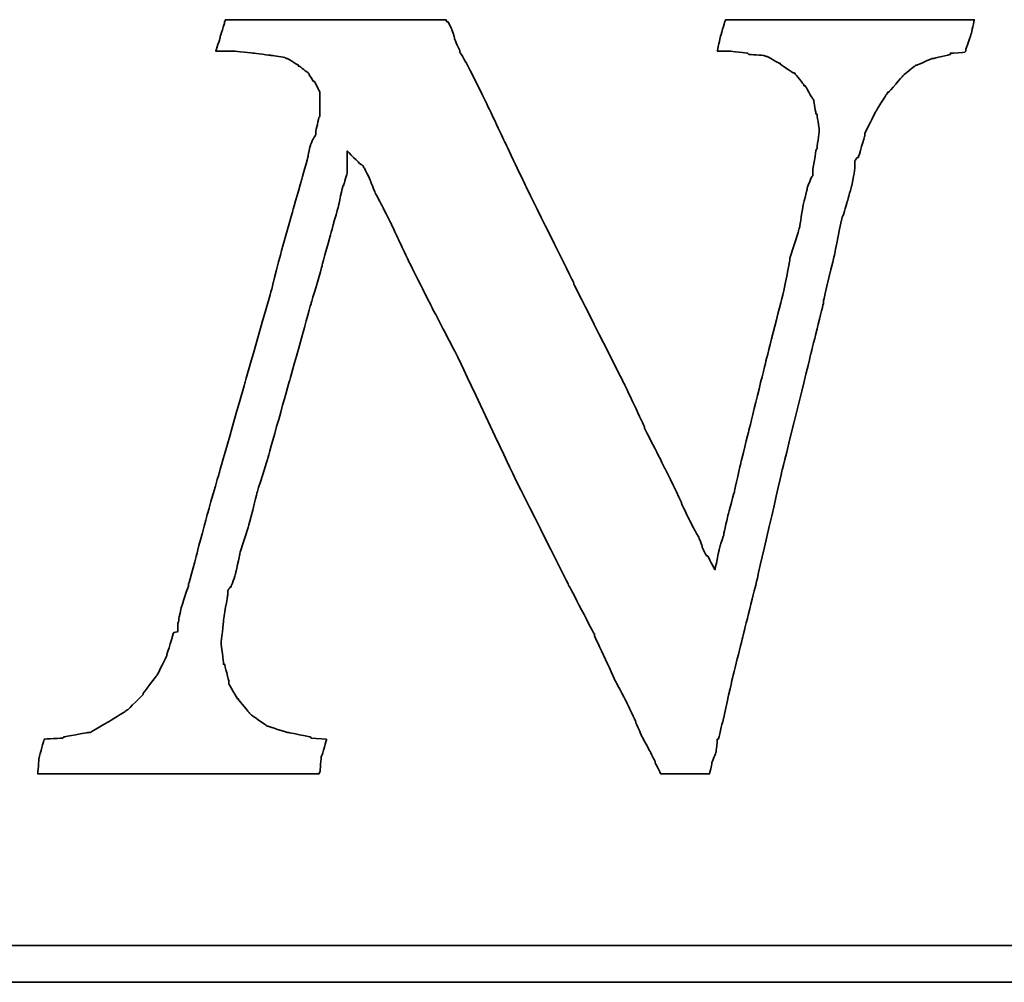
# Model space of a CAD drawing. Header units: millimetres. Extents: x 399 to 568, y 443 to 549.
# Tile 46 of 49: x 543.49 to 545.54, y 505.84 to 507.84. Entities that reach past the tile are written whole.
import ezdxf

# ---------------------------------------------------------------- set-up
doc = ezdxf.new("R2010")
doc.units = ezdxf.units.MM
doc.header["$LTSCALE"] = 0.1
doc.layers.add('DIM', color=4, linetype='CONTINUOUS')
doc.layers.add('layer 1', color=7, linetype='CONTINUOUS')

# ---------------------------------------------------------------- blocks, each defined once
blk = doc.blocks.new('TBI MOTION logo(完整正式版)')
at = {"layer": 'layer 1', "color": 22, "lineweight": 35}
for points, knots in [([(58.92625, -7.91875), (58.92625, -7.91875), (58.58625, -7.89375), (58.58625, -7.89375), (58.58625, -7.89375), (58.58625, -7.89375), (58.56625, -7.87125), (58.56625, -7.87125), (58.56625, -7.87125), (58.56625, -7.87125), (58.08375, -7.77375), (58.08375, -7.77375), (58.08375, -7.77375), (58.08375, -7.77375), (58.06125, -7.77375), (58.06125, -7.77375), (58.06125, -7.77375), (58.06125, -7.77375), (57.62625, -7.63125), (57.62625, -7.63125), (57.62625, -7.63125), (57.62625, -7.63125), (57.60625, -7.63125), (57.60625, -7.63125), (57.60625, -7.63125), (57.60625, -7.63125), (57.58125, -7.60625), (57.58125, -7.60625), (57.58125, -7.60625), (57.58125, -7.60625), (57.26625, -7.38875), (57.26625, -7.38875), (57.26625, -7.38875), (57.26625, -7.38875), (57.24625, -7.36875), (57.24625, -7.36875), (57.24625, -7.36875), (57.24625, -7.36875), (57.22125, -7.34375), (57.22125, -7.34375), (57.22125, -7.34375), (57.22125, -7.34375), (56.98125, -7.05375), (56.98125, -7.05375), (56.98125, -7.05375), (56.98125, -7.05375), (56.98125, -7.02875), (56.98125, -7.02875), (56.98125, -7.02875), (56.98125, -7.02875), (56.95625, -7.02875), (56.95625, -7.02875), (56.95625, -7.02875), (56.95625, -7.02875), (56.76625, -6.69625), (56.76625, -6.69625), (56.76625, -6.69625), (56.76625, -6.69625), (56.76625, -6.67125), (56.76625, -6.67125), (56.76625, -6.67125), (56.76625, -6.67125), (56.76625, -6.64875), (56.76625, -6.64875), (56.76625, -6.64875), (56.76625, -6.64875), (56.67125, -6.26375), (56.67125, -6.26375), (56.67125, -6.26375), (56.67125, -6.26375), (56.64625, -6.26375), (56.64625, -6.26375), (56.64625, -6.26375), (56.64625, -6.26375), (56.64625, -6.23875), (56.64625, -6.23875), (56.64625, -6.23875), (56.64625, -6.23875), (56.59625, -5.80875), (56.59625, -5.80875), (56.59625, -5.80875), (56.59625, -5.80875), (56.59625, -5.78375), (56.59625, -5.78375), (56.59625, -5.78375), (56.59625, -5.78375), (56.64625, -5.30375), (56.64625, -5.30375), (56.64625, -5.30375), (56.64625, -5.30375), (56.64625, -5.27875), (56.64625, -5.27875), (56.64625, -5.27875), (56.64625, -5.27875), (56.74125, -4.72875), (56.74125, -4.72875), (56.74125, -4.72875), (56.74125, -4.72875), (56.74125, -4.67875), (56.74125, -4.67875), (56.74125, -4.67875), (56.74125, -4.67875), (56.74125, -4.63375), (56.74125, -4.63375), (56.74125, -4.63375), (56.74125, -4.63375), (56.79125, -4.55875), (56.79125, -4.55875), (56.79125, -4.55875), (56.79125, -4.55875), (56.81125, -4.55875), (56.81125, -4.55875), (56.81125, -4.55875), (56.81125, -4.55875), (56.91125, -4.27375), (56.91125, -4.27375), (56.91125, -4.27375), (56.91125, -4.27375), (57.00625, -3.83874), (57.00625, -3.83874), (57.00625, -3.83874), (57.00625, -3.83874), (57.00625, -3.81374), (57.00625, -3.81374), (57.00625, -3.81374), (57.00625, -3.81374), (57.19875, -3.21374), (57.19875, -3.21374), (57.19875, -3.21374), (57.19875, -3.21374), (57.38625, -2.49625), (57.38625, -2.49625), (57.38625, -2.49625), (57.38625, -2.49625), (57.38625, -2.47374), (57.38625, -2.47374), (57.38625, -2.47374), (57.38625, -2.47374), (57.62625, -1.70375), (57.62625, -1.70375), (57.62625, -1.70375), (57.62625, -1.70375), (58.10625, 0.00125), (58.10625, 0.00125), (58.10625, 0.00125), (58.10625, 0.00125), (58.58625, 1.72625), (58.58625, 1.72625), (58.58625, 1.72625), (58.58625, 1.72625), (58.82625, 2.54125), (58.82625, 2.54125), (58.82625, 2.54125), (58.82625, 2.54125), (58.82625, 2.56374), (58.82625, 2.56374), (58.82625, 2.56374), (58.82625, 2.56374), (59.02125, 3.26125), (59.02125, 3.26125), (59.02125, 3.26125), (59.02125, 3.26125), (59.18625, 3.86125), (59.18625, 3.86125), (59.18625, 3.86125), (59.18625, 3.86125), (59.28625, 4.31875), (59.28625, 4.31875), (59.28625, 4.31875), (59.28625, 4.31875), (59.30625, 4.31875), (59.30625, 4.31875), (59.30625, 4.31875), (59.30625, 4.31875), (59.30625, 4.34125), (59.30625, 4.34125), (59.30625, 4.34125), (59.30625, 4.34125), (59.38125, 4.60625), (59.38125, 4.60625), (59.38125, 4.60625), (59.38125, 4.60625), (59.38125, 4.65125), (59.38125, 4.65125), (59.38125, 4.65125), (59.38125, 4.65125), (59.38125, 5.08625), (59.38125, 5.08625), (59.38125, 5.08625), (59.38125, 5.08625), (59.66625, 4.79624), (59.66625, 4.79624), (59.66625, 4.79624), (59.66625, 4.79624), (59.74125, 4.75124), (59.74125, 4.75124), (59.74125, 4.75124), (59.74125, 4.75124), (59.74125, 4.72624), (59.74125, 4.72624), (59.74125, 4.72624), (59.74125, 4.72624), (59.76125, 4.70124), (59.76125, 4.70124), (59.76125, 4.70124), (59.76125, 4.70124), (59.81125, 4.60625), (59.81125, 4.60625), (59.81125, 4.60625), (59.81125, 4.60625), (59.90625, 4.41125), (59.90625, 4.41125), (59.90625, 4.41125), (59.90625, 4.41125), (59.90625, 4.39125), (59.90625, 4.39125), (59.90625, 4.39125), (59.90625, 4.39125), (60.00375, 4.15124), (60.00375, 4.15124), (60.00375, 4.15124), (60.00375, 4.15124), (60.14625, 3.88374), (60.14625, 3.88374), (60.14625, 3.88374), (60.14625, 3.88374), (60.34125, 3.50124), (60.34125, 3.50124), (60.34125, 3.50124), (60.34125, 3.50124), (60.53125, 3.09125), (60.53125, 3.09125), (60.53125, 3.09125), (60.53125, 3.09125), (60.74625, 2.63625), (60.74625, 2.63625), (60.74625, 2.63625), (60.74625, 2.63625), (61.25125, 1.63124), (61.25125, 1.63124), (61.25125, 1.63124), (61.25125, 1.63124), (61.85125, 0.47625), (61.85125, 0.47625), (61.85125, 0.47625), (61.85125, 0.47625), (63.02625, -2.01874), (63.02625, -2.01874), (63.02625, -2.01874), (63.02625, -2.01874), (64.27625, -4.51374), (64.27625, -4.51374), (64.27625, -4.51374), (64.27625, -4.51374), (64.85125, -5.61375), (64.85125, -5.61375), (64.85125, -5.61375), (64.85125, -5.61375), (64.85125, -5.64125), (64.85125, -5.64125), (64.85125, -5.64125), (64.85125, -5.64125), (65.32875, -6.67125), (65.32875, -6.67125), (65.32875, -6.67125), (65.32875, -6.67125), (65.57125, -7.12875), (65.57125, -7.12875), (65.57125, -7.12875), (65.57125, -7.12875), (65.76125, -7.53625), (65.76125, -7.53625), (65.76125, -7.53625), (65.76125, -7.53625), (65.76125, -7.55625), (65.76125, -7.55625), (65.76125, -7.55625), (65.76125, -7.55625), (65.90375, -7.87125), (65.90375, -7.87125), (65.90375, -7.87125), (65.90375, -7.87125), (66.07125, -8.18125), (66.07125, -8.18125), (66.07125, -8.18125), (66.07125, -8.18125), (66.19125, -8.42375), (66.19125, -8.42375), (66.19125, -8.42375), (66.19125, -8.42375), (66.19125, -8.44375), (66.19125, -8.44375), (66.19125, -8.44375), (66.19125, -8.44375), (66.29125, -8.63875), (66.29125, -8.63875), (66.29125, -8.63875), (66.29125, -8.63875), (66.31125, -8.68625), (66.31125, -8.68625), (66.31125, -8.68625), (66.31125, -8.68625), (66.38375, -8.68625), (66.38375, -8.68625), (66.38375, -8.68625), (66.38375, -8.68625), (66.84125, -8.68625), (66.84125, -8.68625), (66.84125, -8.68625), (66.84125, -8.68625), (67.29625, -8.68625), (67.29625, -8.68625), (67.29625, -8.68625), (67.29625, -8.68625), (67.36625, -8.68625), (67.36625, -8.68625), (67.36625, -8.68625), (67.36625, -8.68625), (67.39125, -8.68625), (67.39125, -8.68625), (67.39125, -8.68625), (67.39125, -8.68625), (67.44125, -8.46875), (67.44125, -8.46875), (67.44125, -8.46875), (67.44125, -8.46875), (67.44125, -8.44375), (67.44125, -8.44375), (67.44125, -8.44375), (67.44125, -8.44375), (67.53625, -8.20375), (67.53625, -8.20375), (67.53625, -8.20375), (67.53625, -8.20375), (67.56125, -7.94375), (67.56125, -7.94375), (67.56125, -7.94375), (67.56125, -7.94375), (67.56125, -7.91875), (67.56125, -7.91875), (67.56125, -7.91875), (67.56125, -7.91875), (67.58625, -7.91875), (67.58625, -7.91875), (67.58625, -7.91875), (67.58625, -7.91875), (67.68125, -7.53625), (67.68125, -7.53625), (67.68125, -7.53625), (67.68125, -7.53625), (67.87375, -6.67125), (67.87375, -6.67125), (67.87375, -6.67125), (67.87375, -6.67125), (68.13625, -5.61375), (68.13625, -5.61375), (68.13625, -5.61375), (68.13625, -5.61375), (68.42375, -4.46374), (68.42375, -4.46374), (68.42375, -4.46374), (68.42375, -4.46374), (68.99875, -1.96874), (68.99875, -1.96874), (68.99875, -1.96874), (68.99875, -1.96874), (69.62625, 0.57625), (69.62625, 0.57625), (69.62625, 0.57625), (69.62625, 0.57625), (69.91125, 1.72625), (69.91125, 1.72625), (69.91125, 1.72625), (69.91125, 1.72625), (69.91125, 1.77625), (69.91125, 1.77625), (69.91125, 1.77625), (69.91125, 1.77625), (70.15125, 2.78124), (70.15125, 2.78124), (70.15125, 2.78124), (70.15125, 2.78124), (70.32125, 3.62125), (70.32125, 3.62125), (70.32125, 3.62125), (70.32125, 3.62125), (70.34125, 3.64625), (70.34125, 3.64625), (70.34125, 3.64625), (70.34125, 3.64625), (70.44125, 3.98125), (70.44125, 3.98125), (70.44125, 3.98125), (70.44125, 3.98125), (70.53625, 4.31875), (70.53625, 4.31875), (70.53625, 4.31875), (70.53625, 4.31875), (70.58125, 4.55875), (70.58125, 4.55875), (70.58125, 4.55875), (70.58125, 4.55875), (70.60625, 4.72624), (70.60625, 4.72624), (70.60625, 4.72624), (70.60625, 4.72624), (70.60625, 4.79624), (70.60625, 4.79624), (70.60625, 4.79624), (70.60625, 4.79624), (70.60625, 4.87125), (70.60625, 4.87125), (70.60625, 4.87125), (70.60625, 4.87125), (70.65625, 4.94125), (70.65625, 4.94125), (70.65625, 4.94125), (70.65625, 4.94125), (70.68125, 4.94125), (70.68125, 4.94125), (70.68125, 4.94125), (70.68125, 4.94125), (70.82125, 5.42125), (70.82125, 5.42125), (70.82125, 5.42125), (70.82125, 5.42125), (70.82125, 5.44625), (70.82125, 5.44625), (70.82125, 5.44625), (70.82125, 5.44625), (70.82125, 5.47125), (70.82125, 5.47125), (70.82125, 5.47125), (70.82125, 5.47125), (71.06125, 5.94625), (71.06125, 5.94625), (71.06125, 5.94625), (71.06125, 5.94625), (71.30125, 6.33124), (71.30125, 6.33124), (71.30125, 6.33124), (71.30125, 6.33124), (71.32625, 6.35625), (71.32625, 6.35625), (71.32625, 6.35625), (71.32625, 6.35625), (71.32625, 6.38124), (71.32625, 6.38124), (71.32625, 6.38124), (71.32625, 6.38124), (71.35125, 6.38124), (71.35125, 6.38124), (71.35125, 6.38124), (71.35125, 6.38124), (71.66125, 6.74125), (71.66125, 6.74125), (71.66125, 6.74125), (71.66125, 6.74125), (71.68625, 6.76625), (71.68625, 6.76625), (71.68625, 6.76625), (71.68625, 6.76625), (71.92625, 6.95624), (71.92625, 6.95624), (71.92625, 6.95624), (71.92625, 6.95624), (71.95125, 6.98125), (71.95125, 6.98125), (71.95125, 6.98125), (71.95125, 6.98125), (71.97625, 6.98125), (71.97625, 6.98125), (71.97625, 6.98125), (71.97625, 6.98125), (72.31125, 7.12624), (72.31125, 7.12624), (72.31125, 7.12624), (72.31125, 7.12624), (72.33375, 7.12624), (72.33375, 7.12624), (72.33375, 7.12624), (72.33375, 7.12624), (72.71625, 7.21875), (72.71625, 7.21875), (72.71625, 7.21875), (72.71625, 7.21875), (72.71625, 7.24624), (72.71625, 7.24624), (72.71625, 7.24624), (72.71625, 7.24624), (72.74125, 7.24624), (72.74125, 7.24624), (72.74125, 7.24624), (72.74125, 7.24624), (73.03124, 7.26624), (73.03124, 7.26624), (73.03124, 7.26624), (73.03124, 7.26624), (73.05375, 7.29125), (73.05375, 7.29125), (73.05375, 7.29125), (73.05375, 7.29125), (73.05375, 7.31625), (73.05375, 7.31625), (73.05375, 7.31625), (73.05375, 7.31625), (73.17625, 7.67625), (73.17625, 7.67625), (73.17625, 7.67625), (73.17625, 7.67625), (73.24625, 7.98625), (73.24625, 7.98625), (73.24625, 7.98625), (73.24625, 7.98625), (73.19625, 7.98625), (73.19625, 7.98625), (73.19625, 7.98625), (73.19625, 7.98625), (72.93625, 7.98625), (72.93625, 7.98625), (72.93625, 7.98625), (72.93625, 7.98625), (72.55125, 7.98625), (72.55125, 7.98625), (72.55125, 7.98625), (72.55125, 7.98625), (72.09625, 7.98625), (72.09625, 7.98625), (72.09625, 7.98625), (72.09625, 7.98625), (71.64125, 7.98625), (71.64125, 7.98625), (71.64125, 7.98625), (71.64125, 7.98625), (70.53625, 7.98625), (70.53625, 7.98625), (70.53625, 7.98625), (70.53625, 7.98625), (69.47875, 7.98625), (69.47875, 7.98625), (69.47875, 7.98625), (69.47875, 7.98625), (68.95125, 7.98625), (68.95125, 7.98625), (68.95125, 7.98625), (68.95125, 7.98625), (68.52125, 7.98625), (68.52125, 7.98625), (68.52125, 7.98625), (68.52125, 7.98625), (68.13625, 7.98625), (68.13625, 7.98625), (68.13625, 7.98625), (68.13625, 7.98625), (67.87375, 7.98625), (67.87375, 7.98625), (67.87375, 7.98625), (67.87375, 7.98625), (67.75125, 7.98625), (67.75125, 7.98625), (67.75125, 7.98625), (67.75125, 7.98625), (67.72625, 7.94125), (67.72625, 7.94125), (67.72625, 7.94125), (67.72625, 7.94125), (67.63125, 7.60625), (67.63125, 7.60625), (67.63125, 7.60625), (67.63125, 7.60625), (67.56125, 7.29125), (67.56125, 7.29125), (67.56125, 7.29125), (67.56125, 7.29125), (67.72625, 7.29125), (67.72625, 7.29125), (67.72625, 7.29125), (67.72625, 7.29125), (67.82625, 7.29125), (67.82625, 7.29125), (67.82625, 7.29125), (67.82625, 7.29125), (67.84625, 7.29125), (67.84625, 7.29125), (67.84625, 7.29125), (67.84625, 7.29125), (68.23125, 7.24624), (68.23125, 7.24624), (68.23125, 7.24624), (68.23125, 7.24624), (68.25875, 7.21875), (68.25875, 7.21875), (68.25875, 7.21875), (68.25875, 7.21875), (68.59125, 7.19624), (68.59125, 7.19624), (68.59125, 7.19624), (68.59125, 7.19624), (68.64125, 7.17125), (68.64125, 7.17125), (68.64125, 7.17125), (68.64125, 7.17125), (68.66625, 7.17125), (68.66625, 7.17125), (68.66625, 7.17125), (68.66625, 7.17125), (68.92625, 7.02624), (68.92625, 7.02624), (68.92625, 7.02624), (68.92625, 7.02624), (68.95125, 7.02624), (68.95125, 7.02624), (68.95125, 7.02624), (68.95125, 7.02624), (68.95125, 7.00624), (68.95125, 7.00624), (68.95125, 7.00624), (68.95125, 7.00624), (69.23875, 6.81125), (69.23875, 6.81125), (69.23875, 6.81125), (69.23875, 6.81125), (69.26625, 6.81125), (69.26625, 6.81125), (69.26625, 6.81125), (69.26625, 6.81125), (69.28625, 6.78625), (69.28625, 6.78625), (69.28625, 6.78625), (69.28625, 6.78625), (69.47875, 6.54875), (69.47875, 6.54875), (69.47875, 6.54875), (69.47875, 6.54875), (69.47875, 6.52375), (69.47875, 6.52375), (69.47875, 6.52375), (69.47875, 6.52375), (69.50625, 6.52375), (69.50625, 6.52375), (69.50625, 6.52375), (69.50625, 6.52375), (69.67125, 6.23625), (69.67125, 6.23625), (69.67125, 6.23625), (69.67125, 6.23625), (69.69375, 6.21125), (69.69375, 6.21125), (69.69375, 6.21125), (69.69375, 6.21125), (69.69375, 6.18625), (69.69375, 6.18625), (69.69375, 6.18625), (69.69375, 6.18625), (69.74625, 5.89875), (69.74625, 5.89875), (69.74625, 5.89875), (69.74625, 5.89875), (69.76625, 5.89875), (69.76625, 5.89875), (69.76625, 5.89875), (69.76625, 5.89875), (69.81375, 5.56625), (69.81375, 5.56625), (69.81375, 5.56625), (69.81375, 5.56625), (69.81375, 5.54125), (69.81375, 5.54125), (69.81375, 5.54125), (69.81375, 5.54125), (69.81375, 5.51625), (69.81375, 5.51625), (69.81375, 5.51625), (69.81375, 5.51625), (69.76625, 5.13125), (69.76625, 5.13125), (69.76625, 5.13125), (69.76625, 5.13125), (69.74625, 5.10874), (69.74625, 5.10874), (69.74625, 5.10874), (69.74625, 5.10874), (69.67125, 4.65125), (69.67125, 4.65125), (69.67125, 4.65125), (69.67125, 4.65125), (69.67125, 4.55875), (69.67125, 4.55875), (69.67125, 4.55875), (69.67125, 4.55875), (69.67125, 4.53125), (69.67125, 4.53125), (69.67125, 4.53125), (69.67125, 4.53125), (69.64625, 4.50874), (69.64625, 4.50874), (69.64625, 4.50874), (69.64625, 4.50874), (69.55125, 4.27125), (69.55125, 4.27125), (69.55125, 4.27125), (69.55125, 4.27125), (69.55125, 4.24625), (69.55125, 4.24625), (69.55125, 4.24625), (69.55125, 4.24625), (69.45375, 3.86125), (69.45375, 3.86125), (69.45375, 3.86125), (69.45375, 3.86125), (69.38625, 3.40624), (69.38625, 3.40624), (69.38625, 3.40624), (69.38625, 3.40624), (69.35875, 3.33125), (69.35875, 3.33125), (69.35875, 3.33125), (69.35875, 3.33125), (69.35875, 3.30875), (69.35875, 3.30875), (69.35875, 3.30875), (69.35875, 3.30875), (69.16625, 2.71125), (69.16625, 2.71125), (69.16625, 2.71125), (69.16625, 2.71125), (69.16625, 2.66375), (69.16625, 2.66375), (69.16625, 2.66375), (69.16625, 2.66375), (69.02625, 1.96374), (69.02625, 1.96374), (69.02625, 1.96374), (69.02625, 1.96374), (68.64125, 0.45624), (68.64125, 0.45624), (68.64125, 0.45624), (68.64125, 0.45624), (68.25875, -1.10625), (68.25875, -1.10625), (68.25875, -1.10625), (68.25875, -1.10625), (68.08625, -1.80125), (68.08625, -1.80125), (68.08625, -1.80125), (68.08625, -1.80125), (67.94625, -2.42625), (67.94625, -2.42625), (67.94625, -2.42625), (67.94625, -2.42625), (67.80125, -2.95375), (67.80125, -2.95375), (67.80125, -2.95375), (67.80125, -2.95375), (67.70625, -3.38375), (67.70625, -3.38375), (67.70625, -3.38375), (67.70625, -3.38375), (67.70625, -3.40875), (67.70625, -3.40875), (67.70625, -3.40875), (67.70625, -3.40875), (67.63125, -3.62375), (67.63125, -3.62375), (67.63125, -3.62375), (67.63125, -3.62375), (67.60625, -3.72125), (67.60625, -3.72125), (67.60625, -3.72125), (67.60625, -3.72125), (67.51125, -4.17375), (67.51125, -4.17375), (67.51125, -4.17375), (67.51125, -4.17375), (67.34625, -3.86374), (67.34625, -3.86374), (67.34625, -3.86374), (67.34625, -3.86374), (67.32125, -3.86374), (67.32125, -3.86374), (67.32125, -3.86374), (67.32125, -3.86374), (67.27125, -3.76874), (67.27125, -3.76874), (67.27125, -3.76874), (67.27125, -3.76874), (67.22625, -3.67374), (67.22625, -3.67374), (67.22625, -3.67374), (67.22625, -3.67374), (67.22625, -3.64875), (67.22625, -3.64875), (67.22625, -3.64875), (67.22625, -3.64875), (67.15125, -3.45375), (67.15125, -3.45375), (67.15125, -3.45375), (67.15125, -3.45375), (67.05625, -3.28875), (67.05625, -3.28875), (67.05625, -3.28875), (67.05625, -3.28875), (66.91125, -3.00125), (66.91125, -3.00125), (66.91125, -3.00125), (66.91125, -3.00125), (66.77125, -2.71375), (66.77125, -2.71375), (66.77125, -2.71375), (66.77125, -2.71375), (66.77125, -2.68875), (66.77125, -2.68875), (66.77125, -2.68875), (66.77125, -2.68875), (66.41125, -1.94374), (66.41125, -1.94374), (66.41125, -1.94374), (66.41125, -1.94374), (65.95125, -1.03375), (65.95125, -1.03375), (65.95125, -1.03375), (65.95125, -1.03375), (65.95125, -1.00875), (65.95125, -1.00875), (65.95125, -1.00875), (65.95125, -1.00875), (65.49625, -0.04874), (65.49625, -0.04874), (65.49625, -0.04874), (65.49625, -0.04874), (64.39375, 2.13624), (64.39375, 2.13624), (64.39375, 2.13624), (64.39375, 2.13624), (64.39375, 2.15624), (64.39375, 2.15624), (64.39375, 2.15624), (64.39375, 2.15624), (63.33625, 4.29125), (63.33625, 4.29125), (63.33625, 4.29125), (63.33625, 4.29125), (62.85625, 5.30125), (62.85625, 5.30125), (62.85625, 5.30125), (62.85625, 5.30125), (62.42625, 6.21125), (62.42625, 6.21125), (62.42625, 6.21125), (62.42625, 6.21125), (62.04125, 6.98125), (62.04125, 6.98125), (62.04125, 6.98125), (62.04125, 6.98125), (61.87375, 7.26624), (61.87375, 7.26624), (61.87375, 7.26624), (61.87375, 7.26624), (61.87375, 7.29125), (61.87375, 7.29125), (61.87375, 7.29125), (61.87375, 7.29125), (61.75625, 7.55625), (61.75625, 7.55625), (61.75625, 7.55625), (61.75625, 7.55625), (61.75625, 7.58124), (61.75625, 7.58124), (61.75625, 7.58124), (61.75625, 7.58124), (61.68375, 7.79375), (61.68375, 7.79375), (61.68375, 7.79375), (61.68375, 7.79375), (61.61125, 7.94125), (61.61125, 7.94125), (61.61125, 7.94125), (61.61125, 7.94125), (61.58625, 7.94125), (61.58625, 7.94125), (61.58625, 7.94125), (61.58625, 7.94125), (61.56375, 7.98625), (61.56375, 7.98625), (61.56375, 7.98625), (61.56375, 7.98625), (61.41875, 7.98625), (61.41875, 7.98625), (61.41875, 7.98625), (61.41875, 7.98625), (61.18125, 7.98625), (61.18125, 7.98625), (61.18125, 7.98625), (61.18125, 7.98625), (60.84125, 7.98625), (60.84125, 7.98625), (60.84125, 7.98625), (60.84125, 7.98625), (60.02625, 7.98625), (60.02625, 7.98625), (60.02625, 7.98625), (60.02625, 7.98625), (59.11625, 7.98625), (59.11625, 7.98625), (59.11625, 7.98625), (59.11625, 7.98625), (58.15625, 7.98625), (58.15625, 7.98625), (58.15625, 7.98625), (58.15625, 7.98625), (57.34125, 7.98625), (57.34125, 7.98625), (57.34125, 7.98625), (57.34125, 7.98625), (57.00625, 7.98625), (57.00625, 7.98625), (57.00625, 7.98625), (57.00625, 7.98625), (56.76625, 7.98625), (56.76625, 7.98625), (56.76625, 7.98625), (56.76625, 7.98625), (56.69125, 7.98625), (56.69125, 7.98625), (56.69125, 7.98625), (56.69125, 7.98625), (56.67125, 7.94125), (56.67125, 7.94125), (56.67125, 7.94125), (56.67125, 7.94125), (56.67125, 7.91625), (56.67125, 7.91625), (56.67125, 7.91625), (56.67125, 7.91625), (56.57125, 7.60625), (56.57125, 7.60625), (56.57125, 7.60625), (56.57125, 7.60625), (56.57125, 7.58124), (56.57125, 7.58124), (56.57125, 7.58124), (56.57125, 7.58124), (56.47625, 7.29125), (56.47625, 7.29125), (56.47625, 7.29125), (56.47625, 7.29125), (56.57125, 7.29125), (56.57125, 7.29125), (56.57125, 7.29125), (56.57125, 7.29125), (56.76625, 7.29125), (56.76625, 7.29125), (56.76625, 7.29125), (56.76625, 7.29125), (56.86125, 7.29125), (56.86125, 7.29125), (56.86125, 7.29125), (56.86125, 7.29125), (56.88625, 7.29125), (56.88625, 7.29125), (56.88625, 7.29125), (56.88625, 7.29125), (57.31625, 7.24624), (57.31625, 7.24624), (57.31625, 7.24624), (57.31625, 7.24624), (57.70125, 7.19624), (57.70125, 7.19624), (57.70125, 7.19624), (57.70125, 7.19624), (57.72625, 7.19624), (57.72625, 7.19624), (57.72625, 7.19624), (57.72625, 7.19624), (58.01125, 7.14624), (58.01125, 7.14624), (58.01125, 7.14624), (58.01125, 7.14624), (58.03625, 7.12624), (58.03625, 7.12624), (58.03625, 7.12624), (58.03625, 7.12624), (58.06125, 7.12624), (58.06125, 7.12624), (58.06125, 7.12624), (58.06125, 7.12624), (58.30125, 6.98125), (58.30125, 6.98125), (58.30125, 6.98125), (58.30125, 6.98125), (58.30125, 6.95624), (58.30125, 6.95624), (58.30125, 6.95624), (58.30125, 6.95624), (58.32375, 6.95624), (58.32375, 6.95624), (58.32375, 6.95624), (58.32375, 6.95624), (58.51625, 6.81125), (58.51625, 6.81125), (58.51625, 6.81125), (58.51625, 6.81125), (58.54125, 6.78625), (58.54125, 6.78625), (58.54125, 6.78625), (58.54125, 6.78625), (58.54125, 6.76625), (58.54125, 6.76625), (58.54125, 6.76625), (58.54125, 6.76625), (58.63625, 6.62124), (58.63625, 6.62124), (58.63625, 6.62124), (58.63625, 6.62124), (58.65875, 6.62124), (58.65875, 6.62124), (58.65875, 6.62124), (58.65875, 6.62124), (58.75625, 6.42625), (58.75625, 6.42625), (58.75625, 6.42625), (58.75625, 6.42625), (58.77875, 6.38124), (58.77875, 6.38124), (58.77875, 6.38124), (58.77875, 6.38124), (58.77875, 6.33124), (58.77875, 6.33124), (58.77875, 6.33124), (58.77875, 6.33124), (58.77875, 6.09125), (58.77875, 6.09125), (58.77875, 6.09125), (58.77875, 6.09125), (58.77875, 5.85125), (58.77875, 5.85125), (58.77875, 5.85125), (58.77875, 5.85125), (58.75625, 5.82625), (58.75625, 5.82625), (58.75625, 5.82625), (58.75625, 5.82625), (58.68625, 5.51625), (58.68625, 5.51625), (58.68625, 5.51625), (58.68625, 5.51625), (58.68625, 5.47125), (58.68625, 5.47125), (58.68625, 5.47125), (58.68625, 5.47125), (58.68625, 5.44625), (58.68625, 5.44625), (58.68625, 5.44625), (58.68625, 5.44625), (58.65875, 5.39625), (58.65875, 5.39625), (58.65875, 5.39625), (58.65875, 5.39625), (58.61125, 5.32624), (58.61125, 5.32624), (58.61125, 5.32624), (58.61125, 5.32624), (58.56625, 5.20375), (58.56625, 5.20375), (58.56625, 5.20375), (58.56625, 5.20375), (58.51625, 4.99125), (58.51625, 4.99125), (58.51625, 4.99125), (58.51625, 4.99125), (58.51625, 4.96625), (58.51625, 4.96625), (58.51625, 4.96625), (58.51625, 4.96625), (58.37125, 4.43625), (58.37125, 4.43625), (58.37125, 4.43625), (58.37125, 4.43625), (58.18125, 3.76625), (58.18125, 3.76625), (58.18125, 3.76625), (58.18125, 3.76625), (57.94125, 2.92624), (57.94125, 2.92624), (57.94125, 2.92624), (57.94125, 2.92624), (57.70125, 1.98874), (57.70125, 1.98874), (57.70125, 1.98874), (57.70125, 1.98874), (57.12625, -0.02374), (57.12625, -0.02374), (57.12625, -0.02374), (57.12625, -0.02374), (56.55125, -2.03875), (56.55125, -2.03875), (56.55125, -2.03875), (56.55125, -2.03875), (56.28625, -2.95375), (56.28625, -2.95375), (56.28625, -2.95375), (56.28625, -2.95375), (56.07125, -3.76874), (56.07125, -3.76874), (56.07125, -3.76874), (56.07125, -3.76874), (55.87625, -4.48874), (55.87625, -4.48874), (55.87625, -4.48874), (55.87625, -4.48874), (55.87625, -4.51374), (55.87625, -4.51374), (55.87625, -4.51374), (55.87625, -4.51374), (55.71125, -5.01625), (55.71125, -5.01625), (55.71125, -5.01625), (55.71125, -5.01625), (55.66125, -5.25375), (55.66125, -5.25375), (55.66125, -5.25375), (55.66125, -5.25375), (55.66125, -5.27875), (55.66125, -5.27875), (55.66125, -5.27875), (55.66125, -5.27875), (55.63625, -5.37375), (55.63625, -5.37375), (55.63625, -5.37375), (55.63625, -5.37375), (55.63625, -5.42375), (55.63625, -5.42375), (55.63625, -5.42375), (55.63625, -5.42375), (55.63625, -5.54125), (55.63625, -5.54125), (55.63625, -5.54125), (55.63625, -5.54125), (55.54125, -5.56875), (55.54125, -5.56875), (55.54125, -5.56875), (55.54125, -5.56875), (55.39625, -6.04875), (55.39625, -6.04875), (55.39625, -6.04875), (55.39625, -6.04875), (55.39625, -6.06875), (55.39625, -6.06875), (55.39625, -6.06875), (55.39625, -6.06875), (55.18125, -6.50375), (55.18125, -6.50375), (55.18125, -6.50375), (55.18125, -6.50375), (55.15625, -6.52875), (55.15625, -6.52875), (55.15625, -6.52875), (55.15625, -6.52875), (54.86875, -6.91125), (54.86875, -6.91125), (54.86875, -6.91125), (54.86875, -6.91125), (54.86875, -6.93375), (54.86875, -6.93375), (54.86875, -6.93375), (54.86875, -6.93375), (54.53125, -7.26875), (54.53125, -7.26875), (54.53125, -7.26875), (54.53125, -7.26875), (54.51125, -7.26875), (54.51125, -7.26875), (54.51125, -7.26875), (54.51125, -7.26875), (54.48625, -7.29625), (54.48625, -7.29625), (54.48625, -7.29625), (54.48625, -7.29625), (54.10375, -7.53625), (54.10375, -7.53625), (54.10375, -7.53625), (54.10375, -7.53625), (53.69625, -7.77375), (53.69625, -7.77375), (53.69625, -7.77375), (53.69625, -7.77375), (53.67125, -7.77375), (53.67125, -7.77375), (53.67125, -7.77375), (53.67125, -7.77375), (53.64625, -7.77375), (53.64625, -7.77375), (53.64625, -7.77375), (53.64625, -7.77375), (53.11625, -7.87125), (53.11625, -7.87125), (53.11625, -7.87125), (53.11625, -7.87125), (53.09625, -7.89375), (53.09625, -7.89375), (53.09625, -7.89375), (53.09625, -7.89375), (52.68625, -7.91875), (52.68625, -7.91875), (52.68625, -7.91875), (52.68625, -7.91875), (52.66125, -7.99125), (52.66125, -7.99125), (52.66125, -7.99125), (52.66125, -7.99125), (52.56625, -8.34875), (52.56625, -8.34875), (52.56625, -8.34875), (52.56625, -8.34875), (52.54125, -8.68625), (52.54125, -8.68625), (52.54125, -8.68625), (52.54125, -8.68625), (52.58875, -8.68625), (52.58875, -8.68625), (52.58875, -8.68625), (52.58875, -8.68625), (52.87625, -8.68625), (52.87625, -8.68625), (52.87625, -8.68625), (52.87625, -8.68625), (53.33625, -8.68625), (53.33625, -8.68625), (53.33625, -8.68625), (53.33625, -8.68625), (53.79125, -8.68625), (53.79125, -8.68625), (53.79125, -8.68625), (53.79125, -8.68625), (54.36625, -8.68625), (54.36625, -8.68625), (54.36625, -8.68625), (54.36625, -8.68625), (55.59125, -8.68625), (55.59125, -8.68625), (55.59125, -8.68625), (55.59125, -8.68625), (56.76625, -8.68625), (56.76625, -8.68625), (56.76625, -8.68625), (56.76625, -8.68625), (57.34125, -8.68625), (57.34125, -8.68625), (57.34125, -8.68625), (57.34125, -8.68625), (57.82125, -8.68625), (57.82125, -8.68625), (57.82125, -8.68625), (57.82125, -8.68625), (58.25125, -8.68625), (58.25125, -8.68625), (58.25125, -8.68625), (58.25125, -8.68625), (58.58625, -8.68625), (58.58625, -8.68625), (58.58625, -8.68625), (58.58625, -8.68625), (58.75625, -8.68625), (58.75625, -8.68625), (58.75625, -8.68625), (58.75625, -8.68625), (58.77875, -8.63875), (58.77875, -8.63875), (58.77875, -8.63875), (58.77875, -8.63875), (58.80625, -8.30375), (58.80625, -8.30375), (58.80625, -8.30375), (58.80625, -8.30375), (58.82625, -8.27875), (58.82625, -8.27875), (58.82625, -8.27875), (58.82625, -8.27875), (58.92625, -7.91875), (58.92625, -7.91875)], [0, 0, 0, 0, 0.003125, 0.003125, 0.003125, 0.00312501, 0.00625, 0.00625, 0.00625, 0.00625001, 0.009375, 0.009375, 0.009375, 0.00937501, 0.0125, 0.0125, 0.0125, 0.01250001, 0.015625, 0.015625, 0.015625, 0.01562501, 0.01875, 0.01875, 0.01875, 0.01875001, 0.021875, 0.021875, 0.021875, 0.02187501, 0.025, 0.025, 0.025, 0.02500001, 0.028125, 0.028125, 0.028125, 0.02812501, 0.03125, 0.03125, 0.03125, 0.03125001, 0.034375, 0.034375, 0.034375, 0.03437501, 0.0375, 0.0375, 0.0375, 0.03750001, 0.040625, 0.040625, 0.040625, 0.04062501, 0.04375, 0.04375, 0.04375, 0.04375001, 0.046875, 0.046875, 0.046875, 0.04687501, 0.05, 0.05, 0.05, 0.05000001, 0.053125, 0.053125, 0.053125, 0.05312501, 0.05625, 0.05625, 0.05625, 0.05625001, 0.059375, 0.059375, 0.059375, 0.05937501, 0.0625, 0.0625, 0.0625, 0.06250001, 0.065625, 0.065625, 0.065625, 0.06562501, 0.06875, 0.06875, 0.06875, 0.06875001, 0.071875, 0.071875, 0.071875, 0.07187501, 0.075, 0.075, 0.075, 0.07500001, 0.078125, 0.078125, 0.078125, 0.07812501, 0.08125, 0.08125, 0.08125, 0.08125001, 0.084375, 0.084375, 0.084375, 0.08437501, 0.0875, 0.0875, 0.0875, 0.08750001, 0.090625, 0.090625, 0.090625, 0.09062501, 0.09375, 0.09375, 0.09375, 0.09375001, 0.096875, 0.096875, 0.096875, 0.09687501, 0.1, 0.1, 0.1, 0.10000001, 0.103125, 0.103125, 0.103125, 0.10312501, 0.10625, 0.10625, 0.10625, 0.10625001, 0.109375, 0.109375, 0.109375, 0.10937501, 0.1125, 0.1125, 0.1125, 0.11250001, 0.115625, 0.115625, 0.115625, 0.11562501, 0.11875, 0.11875, 0.11875, 0.11875001, 0.121875, 0.121875, 0.121875, 0.12187501, 0.125, 0.125, 0.125, 0.12500001, 0.128125, 0.128125, 0.128125, 0.12812501, 0.13125, 0.13125, 0.13125, 0.13125001, 0.134375, 0.134375, 0.134375, 0.13437501, 0.1375, 0.1375, 0.1375, 0.13750001, 0.140625, 0.140625, 0.140625, 0.14062501, 0.14375, 0.14375, 0.14375, 0.14375001, 0.146875, 0.146875, 0.146875, 0.14687501, 0.15, 0.15, 0.15, 0.15000001, 0.153125, 0.153125, 0.153125, 0.15312501, 0.15625, 0.15625, 0.15625, 0.15625001, 0.159375, 0.159375, 0.159375, 0.15937501, 0.1625, 0.1625, 0.1625, 0.16250001, 0.165625, 0.165625, 0.165625, 0.16562501, 0.16875, 0.16875, 0.16875, 0.16875001, 0.171875, 0.171875, 0.171875, 0.17187501, 0.175, 0.175, 0.175, 0.17500001, 0.178125, 0.178125, 0.178125, 0.17812501, 0.18125, 0.18125, 0.18125, 0.18125001, 0.184375, 0.184375, 0.184375, 0.18437501, 0.1875, 0.1875, 0.1875, 0.18750001, 0.190625, 0.190625, 0.190625, 0.19062501, 0.19375, 0.19375, 0.19375, 0.19375001, 0.196875, 0.196875, 0.196875, 0.19687501, 0.2, 0.2, 0.2, 0.20000001, 0.203125, 0.203125, 0.203125, 0.20312501, 0.20625, 0.20625, 0.20625, 0.20625001, 0.209375, 0.209375, 0.209375, 0.20937501, 0.2125, 0.2125, 0.2125, 0.21250001, 0.215625, 0.215625, 0.215625, 0.21562501, 0.21875, 0.21875, 0.21875, 0.21875001, 0.221875, 0.221875, 0.221875, 0.22187501, 0.225, 0.225, 0.225, 0.22500001, 0.228125, 0.228125, 0.228125, 0.22812501, 0.23125, 0.23125, 0.23125, 0.23125001, 0.234375, 0.234375, 0.234375, 0.23437501, 0.2375, 0.2375, 0.2375, 0.23750001, 0.240625, 0.240625, 0.240625, 0.24062501, 0.24375, 0.24375, 0.24375, 0.24375001, 0.246875, 0.246875, 0.246875, 0.24687501, 0.25, 0.25, 0.25, 0.25000001, 0.253125, 0.253125, 0.253125, 0.25312501, 0.25625, 0.25625, 0.25625, 0.25625001, 0.259375, 0.259375, 0.259375, 0.25937501, 0.2625, 0.2625, 0.2625, 0.26250001, 0.265625, 0.265625, 0.265625, 0.26562501, 0.26875, 0.26875, 0.26875, 0.26875001, 0.271875, 0.271875, 0.271875, 0.27187501, 0.275, 0.275, 0.275, 0.27500001, 0.278125, 0.278125, 0.278125, 0.27812501, 0.28125, 0.28125, 0.28125, 0.28125001, 0.284375, 0.284375, 0.284375, 0.28437501, 0.2875, 0.2875, 0.2875, 0.28750001, 0.290625, 0.290625, 0.290625, 0.29062501, 0.29375, 0.29375, 0.29375, 0.29375001, 0.296875, 0.296875, 0.296875, 0.29687501, 0.3, 0.3, 0.3, 0.30000001, 0.303125, 0.303125, 0.303125, 0.30312501, 0.30625, 0.30625, 0.30625, 0.30625001, 0.309375, 0.309375, 0.309375, 0.30937501, 0.3125, 0.3125, 0.3125, 0.31250001, 0.315625, 0.315625, 0.315625, 0.31562501, 0.31875, 0.31875, 0.31875, 0.31875001, 0.321875, 0.321875, 0.321875, 0.32187501, 0.325, 0.325, 0.325, 0.32500001, 0.328125, 0.328125, 0.328125, 0.32812501, 0.33125, 0.33125, 0.33125, 0.33125001, 0.334375, 0.334375, 0.334375, 0.33437501, 0.3375, 0.3375, 0.3375, 0.33750001, 0.340625, 0.340625, 0.340625, 0.34062501, 0.34375, 0.34375, 0.34375, 0.34375001, 0.346875, 0.346875, 0.346875, 0.34687501, 0.35, 0.35, 0.35, 0.35000001, 0.353125, 0.353125, 0.353125, 0.35312501, 0.35625, 0.35625, 0.35625, 0.35625001, 0.359375, 0.359375, 0.359375, 0.35937501, 0.3625, 0.3625, 0.3625, 0.36250001, 0.365625, 0.365625, 0.365625, 0.36562501, 0.36875, 0.36875, 0.36875, 0.36875001, 0.371875, 0.371875, 0.371875, 0.37187501, 0.375, 0.375, 0.375, 0.37500001, 0.378125, 0.378125, 0.378125, 0.37812501, 0.38125, 0.38125, 0.38125, 0.38125001, 0.384375, 0.384375, 0.384375, 0.38437501, 0.3875, 0.3875, 0.3875, 0.38750001, 0.390625, 0.390625, 0.390625, 0.39062501, 0.39375, 0.39375, 0.39375, 0.39375001, 0.396875, 0.396875, 0.396875, 0.39687501, 0.4, 0.4, 0.4, 0.40000001, 0.403125, 0.403125, 0.403125, 0.40312501, 0.40625, 0.40625, 0.40625, 0.40625001, 0.409375, 0.409375, 0.409375, 0.40937501, 0.4125, 0.4125, 0.4125, 0.41250001, 0.415625, 0.415625, 0.415625, 0.41562501, 0.41875, 0.41875, 0.41875, 0.41875001, 0.421875, 0.421875, 0.421875, 0.42187501, 0.425, 0.425, 0.425, 0.42500001, 0.428125, 0.428125, 0.428125, 0.42812501, 0.43125, 0.43125, 0.43125, 0.43125001, 0.434375, 0.434375, 0.434375, 0.43437501, 0.4375, 0.4375, 0.4375, 0.43750001, 0.440625, 0.440625, 0.440625, 0.44062501, 0.44375, 0.44375, 0.44375, 0.44375001, 0.446875, 0.446875, 0.446875, 0.44687501, 0.45, 0.45, 0.45, 0.45000001, 0.453125, 0.453125, 0.453125, 0.45312501, 0.45625, 0.45625, 0.45625, 0.45625001, 0.459375, 0.459375, 0.459375, 0.45937501, 0.4625, 0.4625, 0.4625, 0.46250001, 0.465625, 0.465625, 0.465625, 0.46562501, 0.46875, 0.46875, 0.46875, 0.46875001, 0.471875, 0.471875, 0.471875, 0.47187501, 0.475, 0.475, 0.475, 0.47500001, 0.478125, 0.478125, 0.478125, 0.47812501, 0.48125, 0.48125, 0.48125, 0.48125001, 0.484375, 0.484375, 0.484375, 0.48437501, 0.4875, 0.4875, 0.4875, 0.48750001, 0.490625, 0.490625, 0.490625, 0.49062501, 0.49375, 0.49375, 0.49375, 0.49375001, 0.496875, 0.496875, 0.496875, 0.49687501, 0.5, 0.5, 0.5, 0.50000001, 0.503125, 0.503125, 0.503125, 0.50312501, 0.50625, 0.50625, 0.50625, 0.50625001, 0.509375, 0.509375, 0.509375, 0.50937501, 0.5125, 0.5125, 0.5125, 0.51250001, 0.515625, 0.515625, 0.515625, 0.51562501, 0.51875, 0.51875, 0.51875, 0.51875001, 0.521875, 0.521875, 0.521875, 0.52187501, 0.525, 0.525, 0.525, 0.52500001, 0.528125, 0.528125, 0.528125, 0.52812501, 0.53125, 0.53125, 0.53125, 0.53125001, 0.534375, 0.534375, 0.534375, 0.53437501, 0.5375, 0.5375, 0.5375, 0.53750001, 0.540625, 0.540625, 0.540625, 0.54062501, 0.54375, 0.54375, 0.54375, 0.54375001, 0.546875, 0.546875, 0.546875, 0.54687501, 0.55, 0.55, 0.55, 0.55000001, 0.553125, 0.553125, 0.553125, 0.55312501, 0.55625, 0.55625, 0.55625, 0.55625001, 0.559375, 0.559375, 0.559375, 0.55937501, 0.5625, 0.5625, 0.5625, 0.56250001, 0.565625, 0.565625, 0.565625, 0.56562501, 0.56875, 0.56875, 0.56875, 0.56875001, 0.571875, 0.571875, 0.571875, 0.57187501, 0.575, 0.575, 0.575, 0.57500001, 0.578125, 0.578125, 0.578125, 0.57812501, 0.58125, 0.58125, 0.58125, 0.58125001, 0.584375, 0.584375, 0.584375, 0.58437501, 0.5875, 0.5875, 0.5875, 0.58750001, 0.590625, 0.590625, 0.590625, 0.59062501, 0.59375, 0.59375, 0.59375, 0.59375001, 0.596875, 0.596875, 0.596875, 0.59687501, 0.6, 0.6, 0.6, 0.60000001, 0.603125, 0.603125, 0.603125, 0.60312501, 0.60625, 0.60625, 0.60625, 0.60625001, 0.609375, 0.609375, 0.609375, 0.60937501, 0.6125, 0.6125, 0.6125, 0.61250001, 0.615625, 0.615625, 0.615625, 0.61562501, 0.61875, 0.61875, 0.61875, 0.61875001, 0.621875, 0.621875, 0.621875, 0.62187501, 0.625, 0.625, 0.625, 0.62500001, 0.628125, 0.628125, 0.628125, 0.62812501, 0.63125, 0.63125, 0.63125, 0.63125001, 0.634375, 0.634375, 0.634375, 0.63437501, 0.6375, 0.6375, 0.6375, 0.63750001, 0.640625, 0.640625, 0.640625, 0.64062501, 0.64375, 0.64375, 0.64375, 0.64375001, 0.646875, 0.646875, 0.646875, 0.64687501, 0.65, 0.65, 0.65, 0.65000001, 0.653125, 0.653125, 0.653125, 0.65312501, 0.65625, 0.65625, 0.65625, 0.65625001, 0.659375, 0.659375, 0.659375, 0.65937501, 0.6625, 0.6625, 0.6625, 0.66250001, 0.665625, 0.665625, 0.665625, 0.66562501, 0.66875, 0.66875, 0.66875, 0.66875001, 0.671875, 0.671875, 0.671875, 0.67187501, 0.675, 0.675, 0.675, 0.67500001, 0.678125, 0.678125, 0.678125, 0.67812501, 0.68125, 0.68125, 0.68125, 0.68125001, 0.684375, 0.684375, 0.684375, 0.68437501, 0.6875, 0.6875, 0.6875, 0.68750001, 0.690625, 0.690625, 0.690625, 0.69062501, 0.69375, 0.69375, 0.69375, 0.69375001, 0.696875, 0.696875, 0.696875, 0.69687501, 0.7, 0.7, 0.7, 0.70000001, 0.703125, 0.703125, 0.703125, 0.70312501, 0.70625, 0.70625, 0.70625, 0.70625001, 0.709375, 0.709375, 0.709375, 0.70937501, 0.7125, 0.7125, 0.7125, 0.71250001, 0.715625, 0.715625, 0.715625, 0.71562501, 0.71875, 0.71875, 0.71875, 0.71875001, 0.721875, 0.721875, 0.721875, 0.72187501, 0.725, 0.725, 0.725, 0.72500001, 0.728125, 0.728125, 0.728125, 0.72812501, 0.73125, 0.73125, 0.73125, 0.73125001, 0.734375, 0.734375, 0.734375, 0.73437501, 0.7375, 0.7375, 0.7375, 0.73750001, 0.740625, 0.740625, 0.740625, 0.74062501, 0.74375, 0.74375, 0.74375, 0.74375001, 0.746875, 0.746875, 0.746875, 0.74687501, 0.75, 0.75, 0.75, 0.75000001, 0.753125, 0.753125, 0.753125, 0.75312501, 0.75625, 0.75625, 0.75625, 0.75625001, 0.759375, 0.759375, 0.759375, 0.75937501, 0.7625, 0.7625, 0.7625, 0.76250001, 0.765625, 0.765625, 0.765625, 0.76562501, 0.76875, 0.76875, 0.76875, 0.76875001, 0.771875, 0.771875, 0.771875, 0.77187501, 0.775, 0.775, 0.775, 0.77500001, 0.778125, 0.778125, 0.778125, 0.77812501, 0.78125, 0.78125, 0.78125, 0.78125001, 0.784375, 0.784375, 0.784375, 0.78437501, 0.7875, 0.7875, 0.7875, 0.78750001, 0.790625, 0.790625, 0.790625, 0.79062501, 0.79375, 0.79375, 0.79375, 0.79375001, 0.796875, 0.796875, 0.796875, 0.79687501, 0.8, 0.8, 0.8, 0.80000001, 0.803125, 0.803125, 0.803125, 0.80312501, 0.80625, 0.80625, 0.80625, 0.80625001, 0.809375, 0.809375, 0.809375, 0.80937501, 0.8125, 0.8125, 0.8125, 0.81250001, 0.815625, 0.815625, 0.815625, 0.81562501, 0.81875, 0.81875, 0.81875, 0.81875001, 0.821875, 0.821875, 0.821875, 0.82187501, 0.825, 0.825, 0.825, 0.82500001, 0.828125, 0.828125, 0.828125, 0.82812501, 0.83125, 0.83125, 0.83125, 0.83125001, 0.834375, 0.834375, 0.834375, 0.83437501, 0.8375, 0.8375, 0.8375, 0.83750001, 0.840625, 0.840625, 0.840625, 0.84062501, 0.84375, 0.84375, 0.84375, 0.84375001, 0.846875, 0.846875, 0.846875, 0.84687501, 0.85, 0.85, 0.85, 0.85000001, 0.853125, 0.853125, 0.853125, 0.85312501, 0.85625, 0.85625, 0.85625, 0.85625001, 0.859375, 0.859375, 0.859375, 0.85937501, 0.8625, 0.8625, 0.8625, 0.86250001, 0.865625, 0.865625, 0.865625, 0.86562501, 0.86875, 0.86875, 0.86875, 0.86875001, 0.871875, 0.871875, 0.871875, 0.87187501, 0.875, 0.875, 0.875, 0.87500001, 0.878125, 0.878125, 0.878125, 0.87812501, 0.88125, 0.88125, 0.88125, 0.88125001, 0.884375, 0.884375, 0.884375, 0.88437501, 0.8875, 0.8875, 0.8875, 0.88750001, 0.890625, 0.890625, 0.890625, 0.89062501, 0.89375, 0.89375, 0.89375, 0.89375001, 0.896875, 0.896875, 0.896875, 0.89687501, 0.9, 0.9, 0.9, 0.90000001, 0.903125, 0.903125, 0.903125, 0.90312501, 0.90625, 0.90625, 0.90625, 0.90625001, 0.909375, 0.909375, 0.909375, 0.90937501, 0.9125, 0.9125, 0.9125, 0.91250001, 0.915625, 0.915625, 0.915625, 0.91562501, 0.91875, 0.91875, 0.91875, 0.91875001, 0.921875, 0.921875, 0.921875, 0.92187501, 0.925, 0.925, 0.925, 0.92500001, 0.928125, 0.928125, 0.928125, 0.92812501, 0.93125, 0.93125, 0.93125, 0.93125001, 0.934375, 0.934375, 0.934375, 0.93437501, 0.9375, 0.9375, 0.9375, 0.93750001, 0.940625, 0.940625, 0.940625, 0.94062501, 0.94375, 0.94375, 0.94375, 0.94375001, 0.946875, 0.946875, 0.946875, 0.94687501, 0.95, 0.95, 0.95, 0.95000001, 0.953125, 0.953125, 0.953125, 0.95312501, 0.95625, 0.95625, 0.95625, 0.95625001, 0.959375, 0.959375, 0.959375, 0.95937501, 0.9625, 0.9625, 0.9625, 0.96250001, 0.965625, 0.965625, 0.965625, 0.96562501, 0.96875, 0.96875, 0.96875, 0.96875001, 0.971875, 0.971875, 0.971875, 0.97187501, 0.975, 0.975, 0.975, 0.97500001, 0.978125, 0.978125, 0.978125, 0.97812501, 0.98125, 0.98125, 0.98125, 0.98125001, 0.984375, 0.984375, 0.984375, 0.98437501, 0.9875, 0.9875, 0.9875, 0.98750001, 0.990625, 0.990625, 0.990625, 0.99062501, 0.99375, 0.99375, 0.99375, 0.99375001, 0.996875, 0.996875, 0.996875, 0.99687501, 1, 1, 1, 1]), ([(75.90875, -9.47875), (75.90875, -9.47875), (75.90875, -12.28625), (75.90875, -12.28625), (75.90875, -12.28625), (75.90875, -12.28625), (75.90875, -12.47875), (75.90875, -12.47875), (75.90875, -12.47875), (75.90875, -12.47875), (75.71625, -12.47875), (75.71625, -12.47875), (75.71625, -12.47875), (75.71625, -12.47875), (-88.32875, -12.47875), (-88.32875, -12.47875), (-88.32875, -12.47875), (-88.32875, -12.47875), (-88.32875, -13.29375), (-88.32875, -13.29375), (-88.32875, -13.29375), (-88.32875, -13.29375), (82.89125, -13.29375), (82.89125, -13.29375), (82.89125, -13.29375), (82.89125, -13.29375), (75.90875, -9.47875), (75.90875, -9.47875)], [0, 0, 0, 0, 0.14285714, 0.14285714, 0.14285714, 0.14285715, 0.28571429, 0.28571429, 0.28571429, 0.2857143, 0.42857143, 0.42857143, 0.42857143, 0.42857144, 0.57142857, 0.57142857, 0.57142857, 0.57142858, 0.71428571, 0.71428571, 0.71428571, 0.71428572, 0.85714286, 0.85714286, 0.85714286, 0.85714287, 1, 1, 1, 1])]:
    blk.add_open_spline(points, degree=3, knots=knots, dxfattribs=at)
blk.add_open_spline([(54.86875, -6.91125), (54.86875, -6.91125), (54.86875, -6.93375), (54.86875, -6.93375)], degree=3, dxfattribs=at)

msp = doc.modelspace()

# ---------------------------------------------------------------- block references
at = {"layer": 'DIM', "color": 7, "xscale": 0.09415402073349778, "yscale": 0.09415402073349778, "zscale": 0.09415402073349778}
msp.add_blockref('TBI MOTION logo(完整正式版)', (538.5768, 507.0924), dxfattribs=at)

doc.saveas('drawing.dxf')
